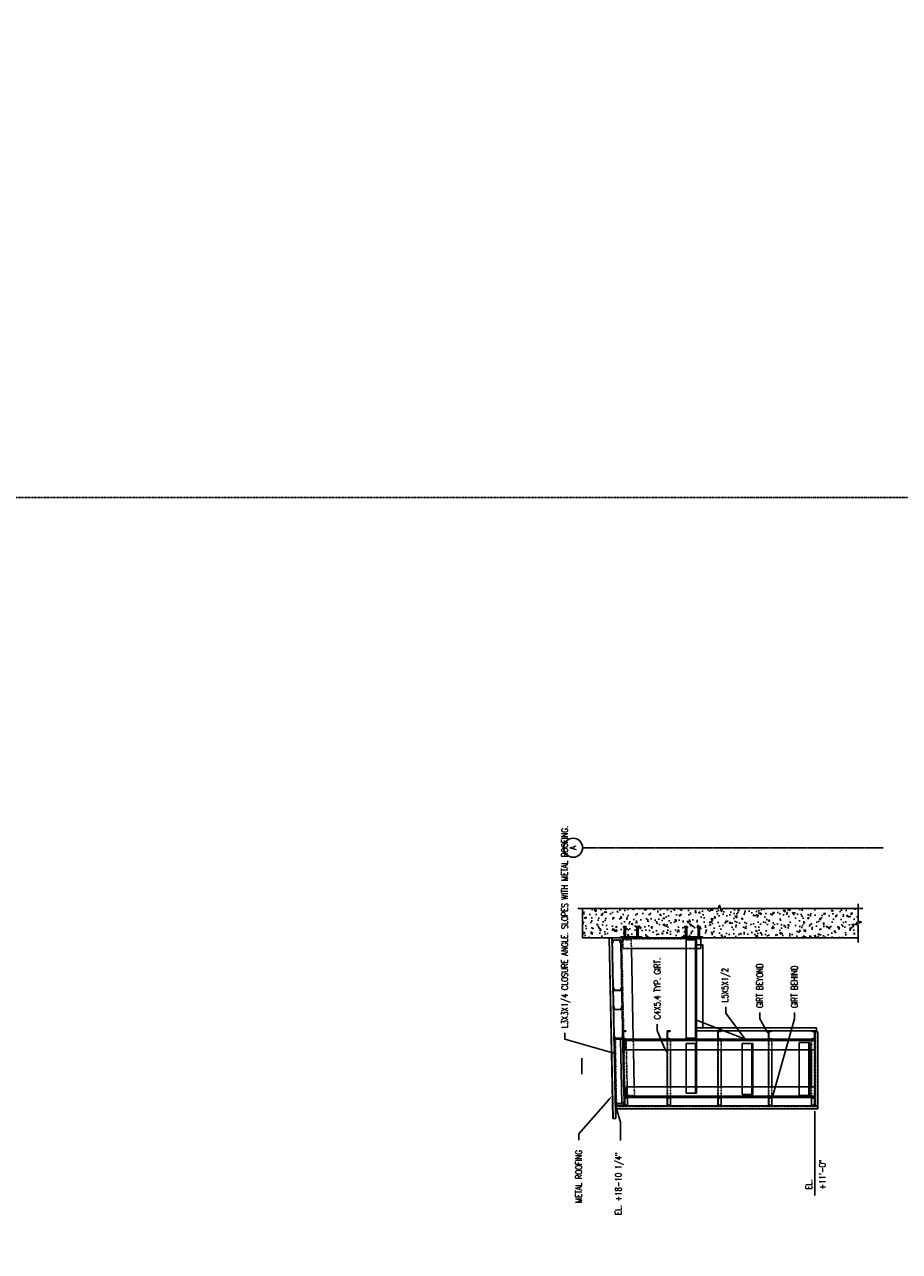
# Model space of a CAD drawing. Header units: inches. Extents: x -16710 to 18720, y -1252 to 1160.
# Tile 33 of 35: x 4917 to 5331, y 86 to 667. Entities that reach past the tile are written whole.
import ezdxf
from ezdxf import colors
from ezdxf.entities.mleader import LeaderData, LeaderLine
from ezdxf.math import Vec2, Vec3

# ---------------------------------------------------------------- set-up
doc = ezdxf.new("R2010")
doc.units = ezdxf.units.IN
doc.header["$MEASUREMENT"] = 0
for name, pattern in [('014200-907 MS2 Medium Dash', [0.109898, 0.068898, -0.041]), ('CENTER2', [1.125, 0.75, -0.125, 0.125, -0.125]), ('Dash', [0.25, 0.125, -0.125]), ('Dash - 1_16_', [0.1875, 0.125, -0.0625]), ('Hidden 3_32_', [0.140625, 0.09375, -0.046875])]:
    doc.linetypes.add(name, pattern=pattern)
doc.layers.get('0').update_dxf_attribs({"color": 243})
for name, color, linetype in [('A-FLOR', 5, 'Continuous'), ('A-WALL-PATT', 8, 'Continuous'), ('G-ANNO-TTLB', 7, 'Continuous'), ('S-ANNO-DIMS', 1, 'Continuous'), ('S-ANNO-NOTE', 2, 'Continuous'), ('S-ANNO-SYMB', 2, 'Continuous'), ('S-BEAM', 3, 'Continuous'), ('S-BEAM-HDLN', 1, 'Dash'), ('S-COLS', 3, 'Continuous'), ('S-COLS-HDLN', 1, 'Dash'), ('S-DETL', 90, 'Continuous'), ('S-DETL-MEDM', 3, 'Continuous'), ('S-DETL-PATT', 8, 'Continuous'), ('S-DETL-THIN', 1, 'Continuous'), ('S-GRID', 1, 'CENTER2'), ('S-GRID-IDEN', 1, 'Continuous')]:
    doc.layers.add(name, color=color, linetype=linetype)
doc.layers.add('A-FLOR-OVHD', color=9, linetype='014200-907 MS2 Medium Dash', true_color=0x808080)
doc.layers.get('0').off()
doc.styles.add('Annotative', font='romans.shx', dxfattribs={"width": 0.8, "height": 0.125})
pattern_1 = [(45, (-150.86902, 24.5216), (-0.176776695, 0.176776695), []), (45, (-150.86902, 24.6466), (-0.176776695, 0.176776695), [])]

# ---------------------------------------------------------------- blocks, each defined once
blk = doc.blocks.new('051200_StructuralFraming-L-Angle - L5X5X1_2-1784920-CANOPY WIDTH TRANSITION')
at = {"layer": 'S-BEAM'}
for p, q in [((832.31, 193), (785.71, 193)), ((785.71, 192.5), (785.71, 193)), ((785.71, 189), (785.71, 192.5)), ((832.31, 193), (832.31, 192.5)), ((832.31, 192.5), (832.31, 189)), ((785.71, 188.5), (785.71, 189)), ((832.31, 188.5), (785.71, 188.5)), ((785.71, 188), (785.71, 188.5)), ((832.31, 188), (785.71, 188)), ((832.31, 189), (832.31, 188.5)), ((832.31, 188.5), (832.31, 188))]:
    blk.add_line(p, q, dxfattribs=at)
blk = doc.blocks.new('051200_StructuralFraming-L-Angle - L5X5X1_2-1871483-CANOPY WIDTH TRANSITION')
at = {"layer": 'S-BEAM'}
for p, q in [((783.71, 139.42), (758.63, 139.42)), ((758.63, 138.92), (758.63, 139.42)), ((758.63, 135.42), (758.63, 138.92)), ((758.63, 134.92), (758.63, 135.42)), ((783.71, 134.92), (758.63, 134.92)), ((758.63, 134.42), (758.63, 134.92)), ((783.71, 134.42), (758.63, 134.42)), ((783.71, 139.42), (783.71, 138.92)), ((783.71, 138.92), (783.71, 135.42)), ((783.71, 135.42), (783.71, 134.92)), ((783.71, 134.92), (783.71, 134.42))]:
    blk.add_line(p, q, dxfattribs=at)
blk = doc.blocks.new('051200_StructuralFraming-L-Angle - L5X5X1_2-1871565-CANOPY WIDTH TRANSITION')
at = {"layer": 'S-BEAM'}
for p, q in [((783.18, 166.42), (759.11, 166.42)), ((759.11, 165.92), (759.11, 166.42)), ((759.11, 162.42), (759.11, 165.92)), ((783.18, 166.42), (783.18, 165.92)), ((783.18, 165.92), (783.18, 162.42)), ((759.11, 161.92), (759.11, 162.42)), ((783.18, 161.92), (759.11, 161.92)), ((759.11, 161.42), (759.11, 161.92)), ((783.18, 161.42), (759.11, 161.42)), ((783.18, 162.42), (783.18, 161.92)), ((783.18, 161.92), (783.18, 161.42))]:
    blk.add_line(p, q, dxfattribs=at)
blk = doc.blocks.new('051200_StructuralFraming-L-Angle - L5X5X1_2-1711350-CANOPY WIDTH TRANSITION')
at = {"layer": 'S-BEAM'}
for p, q in [((783.21, 193), (759.71, 193)), ((759.71, 192.5), (759.71, 193)), ((759.71, 189), (759.71, 192.5)), ((783.21, 193), (783.21, 192.5)), ((783.21, 192.5), (783.21, 189)), ((759.71, 188.5), (759.71, 189)), ((783.21, 188.5), (759.71, 188.5)), ((759.71, 188), (759.71, 188.5)), ((783.21, 188), (759.71, 188)), ((783.21, 189), (783.21, 188.5)), ((783.21, 188.5), (783.21, 188))]:
    blk.add_line(p, q, dxfattribs=at)
blk = doc.blocks.new('051200_StructuralFraming-C-Channel - C4X5_4-1771584-CANOPY WIDTH TRANSITION')
at = {"lineweight": -3}
for p, q in [((832.22, 227.98), (830.64, 227.95)), ((830.93, 227.66), (830.94, 227.66)), ((830.94, 227.66), (832.04, 227.5)), ((832.04, 227.5), (832.11, 224.45)), ((832.3, 223.98), (832.22, 227.98)), ((832.22, 227.98), (832.22, 227.98)), ((830.72, 223.95), (832.3, 223.98)), ((832.11, 224.45), (831.01, 224.25)), ((832.3, 223.98), (832.3, 223.98))]:
    blk.add_line(p, q, dxfattribs=at)
for centre, start, end in [((830.93, 227.95), 181.19, 271.19), ((831.02, 223.95), 91.19, 181.19)]:
    blk.add_arc(centre, 0.296, start, end, dxfattribs=at)
blk = doc.blocks.new('051200_Column-L-Angle - L5X5X1_2-1699135-CANOPY WIDTH TRANSITION')
at = {"layer": 'S-COLS'}
for p, q in [((832.71, 223), (832.27, 223)), ((833.21, 223), (832.71, 223)), ((828.21, 218.89), (828.21, 193)), ((828.21, 188), (828.21, 186)), ((828.71, 186), (828.21, 186)), ((832.21, 186), (828.71, 186)), ((832.71, 186), (832.21, 186)), ((833.21, 186), (832.71, 186))]:
    blk.add_line(p, q, dxfattribs=at)
at = {"layer": 'S-COLS', "linetype": 'Hidden 3_32_'}
blk.add_line((832.71, 223), (832.71, 186), dxfattribs=at)
at = {"layer": 'S-COLS-HDLN'}
for p, q in [((828.21, 223), (828.21, 218.9)), ((828.71, 223), (828.21, 223)), ((832.21, 223), (828.71, 223)), ((832.27, 223), (832.21, 223)), ((828.21, 193), (828.21, 188.5)), ((828.21, 188.5), (828.21, 188))]:
    blk.add_line(p, q, dxfattribs=at)
blk = doc.blocks.new('051200_Column-L-Angle - L5X5X1_2-1695943-CANOPY WIDTH TRANSITION')
for p, q in [((758.21, 221.5), (757.71, 221.5)), ((758.21, 221.5), (758.21, 132)), ((758.54, 221.5), (758.21, 221.5)), ((758.71, 221.5), (758.55, 221.5)), ((762.21, 221.5), (758.71, 221.5)), ((762.71, 221.5), (762.21, 221.5)), ((762.71, 217.54), (762.71, 221.5)), ((757.71, 220.67), (757.71, 202)), ((762.71, 193), (762.71, 217.53)), ((757.71, 200.42), (757.71, 178)), ((762.71, 188.5), (762.71, 193)), ((762.71, 188), (762.71, 188.5)), ((762.71, 166.42), (762.71, 188)), ((757.71, 176.42), (757.71, 154)), ((762.71, 161.92), (762.71, 166.42)), ((762.71, 161.42), (762.71, 161.92)), ((762.71, 139.42), (762.71, 161.42)), ((757.71, 152.42), (757.71, 133.58)), ((762.71, 134.92), (762.71, 139.42)), ((762.71, 134.42), (762.71, 134.92)), ((762.71, 132), (762.71, 134.42)), ((758.21, 132), (757.71, 132)), ((758.71, 132), (758.21, 132)), ((762.21, 132), (758.71, 132)), ((762.71, 132), (762.21, 132))]:
    blk.add_line(p, q)
blk = doc.blocks.new('051200_Column-L-Angle - L5X5X1_2-1711325-CANOPY WIDTH TRANSITION')
for p, q in [((780.21, 222), (780.21, 217.9)), ((780.71, 222), (780.21, 222)), ((784.21, 222), (780.71, 222)), ((784.71, 222), (784.21, 222)), ((784.71, 222), (784.71, 132)), ((785.21, 222), (784.71, 222)), ((785.21, 202), (785.21, 221.42)), ((780.21, 217.9), (780.21, 193)), ((785.21, 178), (785.21, 200.42)), ((780.21, 193), (780.21, 188.5)), ((780.21, 188.5), (780.21, 188)), ((780.21, 188), (780.21, 166.42)), ((785.21, 154), (785.21, 176.42)), ((780.21, 166.42), (780.21, 161.92)), ((780.21, 161.92), (780.21, 161.42)), ((780.21, 161.42), (780.21, 139.42)), ((785.21, 133.58), (785.21, 152.42)), ((780.21, 139.42), (780.21, 134.92)), ((780.21, 134.92), (780.21, 134.42)), ((780.21, 134.42), (780.21, 132)), ((780.71, 132), (780.21, 132)), ((784.21, 132), (780.71, 132)), ((784.71, 132), (784.21, 132)), ((785.21, 132), (784.71, 132))]:
    blk.add_line(p, q)
blk = doc.blocks.new('051200_StructuralFraming-C-Channel - C4X5_4-V33-CANOPY WIDTH TRANSITION')
at = {"lineweight": -3}
for p, q in [((753.71, 222.25), (753.71, 220.67)), ((757.71, 222.25), (753.71, 222.25)), ((754, 220.97), (754.18, 222.07)), ((754.18, 222.07), (757.24, 222.07)), ((757.24, 222.07), (757.41, 220.97)), ((757.71, 220.67), (757.71, 222.25))]:
    blk.add_line(p, q, dxfattribs=at)
for centre, start, end in [((753.71, 220.97), 270, 0), ((757.71, 220.97), 180, 270)]:
    blk.add_arc(centre, 0.296, start, end, dxfattribs=at)
blk = doc.blocks.new('051200_StructuralFraming-C-Channel - C4X5_4-1770767-CANOPY WIDTH TRANSITION')
at = {"layer": 'S-BEAM'}
for p, q in [((753.7, 221.88), (753.7, 222.25)), ((753.7, 222.25), (753.7, 222.25)), ((758.53, 222.36), (753.78, 222.25)), ((753.73, 220.67), (757.49, 220.76))]:
    blk.add_line(p, q, dxfattribs=at)
at = {"layer": 'S-BEAM', "linetype": 'Hidden 3_32_'}
blk.add_line((757.71, 222.16), (758.53, 222.18), dxfattribs=at)
at = {"layer": 'S-BEAM-HDLN'}
for p, q in [((753.7, 222.07), (753.7, 222.07)), ((753.71, 222.07), (757.7, 222.16)), ((753.73, 220.68), (753.71, 221.71)), ((757.71, 220.76), (758.2, 220.78)), ((758.21, 220.78), (758.56, 220.79)), ((785.2, 223), (758.53, 222.36)), ((758.53, 222.18), (785.2, 222.82)), ((758.56, 220.79), (762.7, 220.88)), ((762.71, 220.88), (780.2, 221.3)), ((780.21, 221.3), (784.7, 221.41)), ((784.71, 221.41), (785.2, 221.42)), ((785.2, 223), (785.2, 222.63)), ((785.21, 222.46), (785.23, 221.43)), ((785.21, 221.42), (785.23, 221.42)), ((785.23, 221.42), (785.23, 221.51)), ((785.23, 221.43), (785.23, 221.42)), ((785.23, 221.42), (785.23, 221.42)), ((753.73, 220.76), (753.73, 220.67)), ((753.73, 220.67), (753.73, 220.68)), ((753.73, 220.67), (753.73, 220.67)), ((757.5, 220.76), (757.7, 220.76))]:
    blk.add_line(p, q, dxfattribs=at)
blk = doc.blocks.new('051200_StructuralFraming-C-Channel - C4X5_4-1771552-CANOPY WIDTH TRANSITION')
at = {"lineweight": -3}
for p, q in [((755.31, 226.38), (753.73, 226.35)), ((753.73, 226.35), (753.81, 222.35)), ((753.81, 222.35), (755.39, 222.38)), ((753.92, 225.88), (755.02, 226.08)), ((753.98, 222.82), (753.92, 225.88)), ((755.09, 222.67), (753.98, 222.82))]:
    blk.add_line(p, q, dxfattribs=at)
for centre, start, end in [((755.01, 226.38), 271.19, 1.19), ((755.09, 222.38), 1.19, 91.19)]:
    blk.add_arc(centre, 0.296, start, end, dxfattribs=at)
blk = doc.blocks.new('051200_StructuralFraming-C-Channel - C4X5_4-1771553-CANOPY WIDTH TRANSITION')
for p, q in [((786.82, 227.04), (785.24, 227.01)), ((785.24, 227.01), (785.24, 227.01)), ((785.24, 227), (785.32, 223.01)), ((785.44, 226.55), (786.53, 226.74)), ((785.32, 223.01), (786.9, 223.05)), ((785.5, 223.49), (785.44, 226.55)), ((786.6, 223.34), (785.5, 223.49))]:
    blk.add_line(p, q)
for centre, start, end in [((786.53, 227.04), 271.19, 358.96233), ((786.53, 227.04), 359.7702, 1.19), ((786.61, 223.04), 1.19, 91.19)]:
    blk.add_arc(centre, 0.296, start, end)
blk = doc.blocks.new('051200_StructuralFraming-L-Angle - L3X3X1_4-1772812-CANOPY WIDTH TRANSITION')
at = {"layer": 'S-BEAM'}
for p, q in [((755.26, 226.25), (785.25, 226.75)), ((784.96, 227), (785.24, 227)), ((785.73, 226.6), (785.73, 226.51)), ((754.8, 225.99), (754.8, 226.04)), ((754.84, 223.74), (754.8, 225.99)), ((754.85, 223.49), (754.84, 223.74)), ((754.85, 223.49), (785.3, 224)), ((785.49, 224), (785.78, 224.01)), ((785.73, 226.51), (785.77, 224.26)), ((785.77, 224.26), (785.78, 224.01))]:
    blk.add_line(p, q, dxfattribs=at)
at = {"layer": 'S-BEAM', "linetype": 'Hidden 3_32_'}
for p, q in [((785.25, 226.5), (754.8, 225.99)), ((785.73, 226.51), (785.44, 226.5))]:
    blk.add_line(p, q, dxfattribs=at)
at = {"layer": 'S-BEAM-HDLN'}
for p, q in [((754.8, 226.49), (784, 226.98)), ((785.24, 227), (785.73, 227.01)), ((785.25, 226.75), (785.73, 226.76)), ((785.73, 227.01), (785.73, 226.76)), ((785.73, 226.76), (785.73, 226.61)), ((754.8, 226.37), (754.8, 226.49)), ((754.8, 226.24), (754.8, 226.36)), ((754.8, 226.24), (755.25, 226.25)), ((754.8, 226.05), (754.8, 226.24)), ((785.43, 226.5), (785.25, 226.5)), ((785.31, 224), (785.49, 224))]:
    blk.add_line(p, q, dxfattribs=at)
blk = doc.blocks.new('_Dot')
at = {"color": 0, "linetype": 'ByBlock', "lineweight": -2}
blk.add_line((-0.5, 0), (-1, 0), dxfattribs=at)
at = {"color": 0, "linetype": 'ByBlock', "const_width": 0.5}
blk.add_lwpolyline([(-0.25, 0, 1), (0.25, 0, 1)], format="xyb", close=True, dxfattribs=at)
blk = doc.blocks.new('051200_StructuralFraming-C-Channel - C4X5_4-V15-DOOR RAIL SUPPORT 2')
at = {"lineweight": -3}
for p, q in [((753.71, 202), (753.71, 200.42)), ((757.71, 202), (753.71, 202)), ((754, 200.72), (754.18, 201.82)), ((754.18, 201.82), (757.24, 201.82)), ((757.24, 201.82), (757.41, 200.72)), ((757.71, 200.42), (757.71, 202))]:
    blk.add_line(p, q, dxfattribs=at)
for centre, start, end in [((753.71, 200.72), 270, 0), ((757.71, 200.72), 180, 270)]:
    blk.add_arc(centre, 0.296, start, end, dxfattribs=at)
blk = doc.blocks.new('B3 507')
at = {"layer": 'A-WALL-PATT', "lineweight": -3}
h = blk.add_hatch(dxfattribs=at)
h.set_pattern_fill('AR-CONC', color=8, style=0)
h.set_pattern_definition([(50, (1117.6743, 24.5216), (7.1726, -0.62752), [0.75, -8.25]), (355, (1117.674, 24.5216), (-1.387513, 7.52192), [0.6, -6.6]), (100.4514, (1118.272, 24.469), (5.78509, 6.8944), [0.6374, -7.01142]), (46.1842, (1117.674, 26.522), (10.67241, -1.65519), [1.125, -12.375]), (96.6356, (1118.564, 26.384), (9.34662, 9.74119), [0.9561, -10.51714]), (351.1842, (1117.674, 26.522), (9.34662, 9.74119), [0.9, -9.9]), (21, (1118.6743, 26.0216), (5.96907, -4.02619), [0.75, -8.25]), (326, (1118.674, 26.0216), (2.433153, 7.2515), [0.6, -6.6]), (71.4514, (1119.172, 25.686), (8.402224, 3.22531), [0.6374, -7.01142]), (37.5, (1117.6743, 24.5216), (0.1215986, 3.3289385), [0, -6.52, 0, -6.7, 0, -6.625]), (7.5, (1117.6743, 24.5216), (2.630695, 3.944117), [0, -3.82, 0, -6.37, 0, -2.525]), (327.5, (1115.4443, 24.5216), (5.338224, -0.225549), [0, -2.5, 0, -7.8, 0, -10.35]), (317.5, (1114.4443, 24.5216), (5.831862, 1.00105), [0, -3.25, 0, -5.18, 0, -7.35])])
h.paths.add_polyline_path([(1950.8803, 135.9772), (1964.8169, 135.9772), (1964.8169, 266.5216), (1950.8803, 266.5216), (1950.8803, 206.5202)])
at = {"layer": 'S-DETL-PATT'}
h = blk.add_hatch(dxfattribs=at)
h.set_pattern_fill('STEEL', color=256, scale=2)
h.set_pattern_definition(pattern_1)
h.paths.add_polyline_path([(1872.9807, 250.9033), (1871.4011, 250.8705), (1871.4841, 246.8714), (1873.0638, 246.9042, 0.41421356), (1872.7617, 247.194), (1871.6583, 247.3453), (1871.5948, 250.4042), (1872.6909, 250.6013, 0.41421356)])
h = blk.add_hatch(dxfattribs=at)
h.set_pattern_fill('STEEL', color=256, scale=2)
h.set_pattern_definition(pattern_1)
h.paths.add_polyline_path([(1904.4957, 251.5546, 0.00972036), (1904.4957, 251.5662), (1902.916, 251.5333), (1902.9991, 247.5342), (1904.5788, 247.567, 0.41421356), (1904.2767, 247.8568), (1903.1733, 248.0081), (1903.1098, 251.067), (1904.2059, 251.2641, 0.40287112)])
h = blk.add_hatch(dxfattribs=at)
h.set_pattern_fill('STEEL', color=256, scale=2)
h.set_pattern_definition([(45, (-136.91947, 24.81153), (-0.176776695, 0.176776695), []), (45, (-136.91947, 24.93653), (-0.176776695, 0.176776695), [])])
h.paths.add_polyline_path([(1918.4453, 251.8446, 0.00972036), (1918.4452, 251.8561), (1916.8656, 251.8233), (1916.9487, 247.8241), (1918.5283, 247.857, 0.41421356), (1918.2262, 248.1468), (1917.1229, 248.2981), (1917.0593, 251.357), (1918.1555, 251.554, 0.40287112)])
h = blk.add_hatch(dxfattribs=at)
h.set_pattern_fill('STEEL', color=256, scale=2)
h.set_pattern_definition([(45, (-127.87398, 24.99925), (-0.176776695, 0.176776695), []), (45, (-127.87398, 25.12425), (-0.176776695, 0.176776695), [])])
h.paths.add_polyline_path([(1927.4908, 252.0323, 0.00972036), (1927.4907, 252.0438), (1925.9111, 252.011), (1925.9941, 248.0119), (1927.5738, 248.0447, 0.41421356), (1927.2717, 248.3345), (1926.1683, 248.4858), (1926.1048, 251.5447), (1927.2009, 251.7417, 0.40287112)])
h = blk.add_hatch(dxfattribs=at)
h.set_pattern_fill('STEEL', color=256, scale=2)
h.set_pattern_definition(pattern_1)
h.paths.add_polyline_path([(1949.8914, 252.5005), (1948.3117, 252.4676, 0.41421356), (1948.6138, 252.1778), (1949.7172, 252.0265), (1949.7807, 248.9676), (1948.6846, 248.7706, 0.41165987), (1948.3947, 248.4711), (1949.9265, 248.5029), (1949.9744, 248.5013)])
h = blk.add_hatch(dxfattribs=at)
h.set_pattern_fill('STEEL', color=256, scale=2)
h.set_pattern_definition(pattern_1)
h.paths.add_polyline_path([(1875.3803, 246.7716), (1871.3803, 246.7716), (1871.3803, 245.1916, 0.41421356), (1871.6763, 245.4876), (1871.8505, 246.5876), (1874.9101, 246.5876), (1875.0843, 245.4876, 0.41421356), (1875.3803, 245.1916)])
h = blk.add_hatch(dxfattribs=at)
h.set_pattern_fill('STEEL', color=256, scale=2)
h.set_pattern_definition([(45, (-150.86902, 72.5216), (-0.176776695, 0.176776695), []), (45, (-150.86902, 72.6466), (-0.176776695, 0.176776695), [])])
h.paths.add_polyline_path([(1871.8556, 226.3376), (1874.9152, 226.3376), (1875.0894, 225.2376, 0.41421356), (1875.3854, 224.9416), (1875.3854, 226.5216), (1871.3854, 226.5216), (1871.3854, 224.9416, 0.41421356), (1871.6814, 225.2376)])
h = blk.add_hatch(dxfattribs=at)
h.set_pattern_fill('STEEL', color=256, scale=2)
h.set_pattern_definition([(45, (-150.86902, 48.5216), (-0.176776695, 0.176776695), []), (45, (-150.86902, 48.6466), (-0.176776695, 0.176776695), [])])
h.paths.add_polyline_path([(1871.8556, 202.3376), (1874.9152, 202.3376), (1875.0894, 201.2376, 0.41421356), (1875.3854, 200.9416), (1875.3854, 202.5216), (1871.3854, 202.5216), (1871.3854, 200.9416, 0.41421356), (1871.6814, 201.2376)])
h = blk.add_hatch(dxfattribs=at)
h.set_pattern_fill('STEEL', color=256, scale=2)
h.set_pattern_definition(pattern_1)
h.paths.add_polyline_path([(1871.8556, 178.3376), (1874.9152, 178.3376), (1875.0894, 177.2376, 0.41421356), (1875.3854, 176.9416), (1875.3854, 178.5216), (1871.3854, 178.5216), (1871.3854, 176.9416, 0.41421356), (1871.6814, 177.2376)])
h = blk.add_hatch(dxfattribs=at)
h.set_pattern_fill('STEEL', color=256, scale=2)
h.set_pattern_definition([(45, (183.68108, 24.5216), (-0.176776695, 0.176776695), []), (45, (183.68108, 24.6466), (-0.176776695, 0.176776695), [])])
h.paths.add_polyline_path([(1871.3803, 158.1016), (1871.3803, 156.5216), (1875.3803, 156.5216), (1875.3803, 158.1016, 0.41421356), (1875.0843, 157.8056), (1874.9101, 156.7056), (1871.8505, 156.7056), (1871.6763, 157.8056, 0.41421356)])
at = {"layer": 'A-FLOR', "lineweight": -3}
for p, q in [((1950.8803, 254.0216), (1865.3803, 252.2455)), ((1865.3803, 250.7452), (1950.8803, 252.5213)), ((1865.3803, 252.2455), (1865.3803, 250.7452))]:
    blk.add_line(p, q, dxfattribs=at)
at = {"layer": 'A-FLOR-OVHD', "lineweight": -3}
blk.add_line((1865.3803, 250.8953), (1950.8803, 252.6713), dxfattribs=at)
at = {"layer": 'S-ANNO-DIMS'}
blk.add_line((1886.3803, 266.9511), (1893.9038, 266.9511), dxfattribs=at)
at = {"layer": 'S-ANNO-SYMB', "lineweight": -3}
blk.add_line((1868.8803, 156.5216), (1828.8493, 156.5216), dxfattribs=at)
at = {"layer": 'S-BEAM', "lineweight": -3}
for p, q in [((1964.8169, 266.5216), (1950.8803, 266.5216)), ((1950.8803, 266.5216), (1950.8803, 135.9772))]:
    blk.add_line(p, q, dxfattribs=at)
at = {"layer": 'S-BEAM'}
for p, q in [((1948.3937, 248.4711), (1876.1989, 246.9714)), ((1880.3803, 242.0572), (1897.8806, 242.4207)), ((1902.8803, 242.5246), (1945.8811, 243.4178)), ((1871.3854, 224.9416), (1875.3752, 224.9416)), ((1897.8803, 226.5216), (1880.3803, 226.5216)), ((1880.3803, 224.9416), (1897.8803, 224.9416)), ((1871.3854, 200.9416), (1875.3752, 200.9416)), ((1897.8803, 202.5216), (1880.3803, 202.5216)), ((1880.3803, 200.9416), (1897.8803, 200.9416)), ((1871.3854, 176.9416), (1875.3752, 176.9416)), ((1897.8803, 178.5216), (1880.3803, 178.5216)), ((1880.3803, 176.9416), (1897.8803, 176.9416)), ((1871.3854, 158.1016), (1875.3752, 158.1016)), ((1880.3803, 158.1016), (1897.8803, 158.1016)), ((1880.3803, 156.5216), (1897.8803, 156.5216))]:
    blk.add_line(p, q, dxfattribs=at)
at = {"layer": 'S-BEAM', "linetype": 'Hidden 3_32_'}
for p, q in [((1876.3028, 241.9725), (1876.1989, 246.9714)), ((1949.9369, 248.003), (1876.2093, 246.4715)), ((1949.9265, 248.5029), (1948.3993, 248.4712)), ((1949.9265, 248.5029), (1950.0303, 243.504)), ((1876.3028, 241.9725), (1880.3803, 242.0572)), ((1897.8806, 242.4207), (1902.8803, 242.5246)), ((1945.8811, 243.4178), (1950.0303, 243.504)), ((1875.8783, 226.5216), (1875.3822, 226.5216)), ((1875.3822, 226.3376), (1875.8783, 226.3376)), ((1875.3822, 224.9416), (1875.8783, 224.9416)), ((1880.3783, 226.5216), (1875.8822, 226.5216)), ((1875.8822, 226.3376), (1880.3783, 226.3376)), ((1875.8822, 224.9416), (1880.3783, 224.9416)), ((1880.3803, 226.3376), (1897.8803, 226.3376)), ((1902.3783, 226.5216), (1897.8822, 226.5216)), ((1897.8822, 226.3376), (1902.3783, 226.3376)), ((1897.8822, 224.9416), (1902.3783, 224.9416)), ((1902.8803, 226.5216), (1902.3822, 226.5216)), ((1902.3822, 226.3376), (1902.8803, 226.3376)), ((1902.3822, 224.9416), (1902.8803, 224.9416)), ((1875.8783, 202.5216), (1875.3822, 202.5216)), ((1875.3822, 202.3376), (1875.8783, 202.3376)), ((1875.3822, 200.9416), (1875.8783, 200.9416)), ((1880.3783, 202.5216), (1875.8822, 202.5216)), ((1875.8822, 202.3376), (1880.3783, 202.3376)), ((1875.8822, 200.9416), (1880.3783, 200.9416)), ((1880.3803, 202.3376), (1897.8803, 202.3376)), ((1902.3783, 202.5216), (1897.8822, 202.5216)), ((1897.8822, 202.3376), (1902.3783, 202.3376)), ((1897.8822, 200.9416), (1902.3783, 200.9416)), ((1902.8803, 202.5216), (1902.3822, 202.5216)), ((1902.3822, 202.3376), (1902.8803, 202.3376)), ((1902.3822, 200.9416), (1902.8803, 200.9416)), ((1875.8783, 178.5216), (1875.3822, 178.5216)), ((1875.3822, 178.3376), (1875.8783, 178.3376)), ((1875.3822, 176.9416), (1875.8783, 176.9416)), ((1880.3783, 178.5216), (1875.8822, 178.5216)), ((1875.8822, 178.3376), (1880.3783, 178.3376)), ((1875.8822, 176.9416), (1880.3783, 176.9416)), ((1880.3803, 178.3376), (1897.8803, 178.3376)), ((1902.3783, 178.5216), (1897.8822, 178.5216)), ((1897.8822, 178.3376), (1902.3783, 178.3376)), ((1897.8822, 176.9416), (1902.3783, 176.9416)), ((1902.8803, 178.5216), (1902.3822, 178.5216)), ((1902.3822, 178.3376), (1902.8803, 178.3376)), ((1902.3822, 176.9416), (1902.8803, 176.9416)), ((1875.3822, 158.1016), (1875.8783, 158.1016)), ((1875.8822, 158.1016), (1880.3783, 158.1016)), ((1897.8822, 158.1016), (1902.3783, 158.1016)), ((1902.3822, 158.1016), (1902.8803, 158.1016)), ((1875.3822, 156.7056), (1875.8783, 156.7056)), ((1875.8822, 156.7056), (1880.3783, 156.7056)), ((1880.3803, 156.7056), (1897.8803, 156.7056)), ((1897.8822, 156.7056), (1902.3783, 156.7056)), ((1902.3822, 156.7056), (1902.8803, 156.7056))]:
    blk.add_line(p, q, dxfattribs=at)
at = {"layer": 'S-BEAM-HDLN'}
for p, q in [((1874.912, 226.3376), (1875.3783, 226.3376)), ((1874.912, 202.3376), (1875.3783, 202.3376)), ((1874.912, 178.3376), (1875.3783, 178.3376)), ((1874.912, 156.7056), (1875.3783, 156.7056))]:
    blk.add_line(p, q, dxfattribs=at)
at = {"layer": 'S-DETL', "lineweight": -3}
for p, q in [((1869.8803, 155.0216), (1869.8803, 250.8387)), ((1871.3803, 250.8699), (1871.3803, 155.0216)), ((1871.3803, 155.0216), (1869.8803, 155.0216)), ((1871.3803, 156.5216), (1906.4101, 156.5216)), ((1906.4101, 155.0216), (1871.3803, 155.0216))]:
    blk.add_line(p, q, dxfattribs=at)
at = {"layer": 'S-DETL', "linetype": 'Dash - 1_16_', "lineweight": -3}
for p, q in [((1871.0562, 250.8631), (1871.0562, 155.0216)), ((1871.3803, 156.1976), (1906.4101, 156.1976))]:
    blk.add_line(p, q, dxfattribs=at)
at = {"layer": 'S-DETL', "lineweight": -3}
for points in [[(1947.5428, 212.5216), (1906.8803, 212.5216), (1906.8803, 155.7716), (1908.3803, 155.7716), (1908.3803, 212.5216)], [(1908.3803, 209.5216), (1947.5428, 209.5216), (1947.5428, 212.5216)]]:
    blk.add_lwpolyline(points, dxfattribs=at)
at = {"layer": 'S-DETL-MEDM', "lineweight": -3}
for p, q in [((1951.3803, 248.5227), (1950.8803, 248.5227)), ((1951.3803, 238.5227), (1951.3803, 248.5227)), ((1951.3803, 246.8377), (1955.8921, 246.8377)), ((1951.3803, 246.2078), (1955.8921, 246.2078)), ((1956.3645, 247.192), (1955.8921, 247.192)), ((1955.8921, 247.192), (1955.8921, 245.8534)), ((1955.8921, 245.8534), (1956.3645, 245.8534)), ((1956.3645, 245.8534), (1956.3645, 247.192)), ((1950.8803, 238.5227), (1951.3803, 238.5227)), ((1951.3803, 240.8377), (1955.8921, 240.8377)), ((1951.3803, 240.2078), (1955.8921, 240.2078)), ((1955.8921, 239.8534), (1955.8921, 241.192)), ((1955.8921, 241.192), (1956.3645, 241.192)), ((1956.3645, 239.8534), (1955.8921, 239.8534)), ((1956.3645, 241.192), (1956.3645, 239.8534)), ((1951.3803, 219.5216), (1950.8803, 219.5216)), ((1951.3803, 209.5216), (1951.3803, 219.5216)), ((1951.3803, 217.8366), (1955.8921, 217.8366)), ((1951.3803, 217.2066), (1955.8921, 217.2066)), ((1956.3645, 218.1909), (1955.8921, 218.1909)), ((1955.8921, 218.1909), (1955.8921, 216.8523)), ((1955.8921, 216.8523), (1956.3645, 216.8523)), ((1956.3645, 216.8523), (1956.3645, 218.1909)), ((1950.8803, 209.5216), (1951.3803, 209.5216)), ((1951.3803, 211.8366), (1955.8921, 211.8366)), ((1951.3803, 211.2066), (1955.8921, 211.2066)), ((1955.8921, 210.8523), (1955.8921, 212.1909)), ((1955.8921, 212.1909), (1956.3645, 212.1909)), ((1956.3645, 210.8523), (1955.8921, 210.8523)), ((1956.3645, 212.1909), (1956.3645, 210.8523))]:
    blk.add_line(p, q, dxfattribs=at)
at = {"layer": 'S-DETL-MEDM'}
blk.add_line((1906.4101, 156.5216), (1906.4101, 155.0216), dxfattribs=at)
for points in [[(1964.8169, 268.7237), (1964.8169, 202.2494), (1966.3169, 201.7494), (1963.3169, 200.7494), (1964.8169, 200.2494), (1964.8169, 133.775)], [(1948.6781, 135.9772), (1956.8486, 135.9772), (1957.3486, 137.4772), (1958.3486, 134.4772), (1958.8486, 135.9772), (1967.0191, 135.9772)]]:
    blk.add_lwpolyline(points, dxfattribs=at)
at = {"layer": 'S-DETL-THIN', "lineweight": -3}
blk.add_line((1865.3803, 252.0955), (1950.8803, 253.8716), dxfattribs=at)
at = {"layer": 'S-GRID'}
blk.add_line((1993.5991, 266.5216), (1993.5991, 124.1114), dxfattribs=at)
at = {"layer": 'S-GRID-IDEN'}
blk.add_circle((1993.5991, 271.0216), 4.5, dxfattribs=at)
at = {"layer": 'S-BEAM', "lineweight": -3}
for name in ['051200_StructuralFraming-L-Angle - L5X5X1_2-1711350-CANOPY WIDTH TRANSITION', '051200_StructuralFraming-L-Angle - L5X5X1_2-1784920-CANOPY WIDTH TRANSITION', '051200_StructuralFraming-L-Angle - L5X5X1_2-1871565-CANOPY WIDTH TRANSITION', '051200_StructuralFraming-L-Angle - L5X5X1_2-1871483-CANOPY WIDTH TRANSITION']:
    blk.add_blockref(name, (1117.6743, 24.5216), dxfattribs=at)
at = {"layer": 'S-BEAM-HDLN', "lineweight": -3}
for name in ['051200_StructuralFraming-L-Angle - L3X3X1_4-1772812-CANOPY WIDTH TRANSITION', '051200_StructuralFraming-C-Channel - C4X5_4-1770767-CANOPY WIDTH TRANSITION']:
    blk.add_blockref(name, (1117.6743, 24.5216), dxfattribs=at)
at = {"layer": 'S-COLS', "lineweight": -3}
for name in ['051200_Column-L-Angle - L5X5X1_2-1695943-CANOPY WIDTH TRANSITION', '051200_Column-L-Angle - L5X5X1_2-1711325-CANOPY WIDTH TRANSITION']:
    blk.add_blockref(name, (1117.6743, 24.5216), dxfattribs=at)
at = {"layer": 'S-COLS-HDLN', "lineweight": -3}
blk.add_blockref('051200_Column-L-Angle - L5X5X1_2-1699135-CANOPY WIDTH TRANSITION', (1117.6743, 24.5216), dxfattribs=at)
at = {"layer": 'S-DETL-THIN', "lineweight": -3}
for name, p in [('051200_StructuralFraming-C-Channel - C4X5_4-1771552-CANOPY WIDTH TRANSITION', (1117.6743, 24.5216)), ('051200_StructuralFraming-C-Channel - C4X5_4-1771553-CANOPY WIDTH TRANSITION', (1117.6743, 24.5216)), ('051200_StructuralFraming-C-Channel - C4X5_4-1771553-CANOPY WIDTH TRANSITION', (1131.6239, 24.8115)), ('051200_StructuralFraming-C-Channel - C4X5_4-1771553-CANOPY WIDTH TRANSITION', (1140.6694, 24.9993)), ('051200_StructuralFraming-C-Channel - C4X5_4-1771584-CANOPY WIDTH TRANSITION', (1117.6743, 24.5216)), ('051200_StructuralFraming-C-Channel - C4X5_4-V33-CANOPY WIDTH TRANSITION', (1117.6743, 24.5216)), ('051200_StructuralFraming-C-Channel - C4X5_4-V33-CANOPY WIDTH TRANSITION', (1149.1743, 25.2716)), ('051200_StructuralFraming-C-Channel - C4X5_4-V15-DOOR RAIL SUPPORT 2', (1117.6794, 24.5216)), ('051200_StructuralFraming-C-Channel - C4X5_4-V15-DOOR RAIL SUPPORT 2', (1117.6794, 0.5216)), ('051200_StructuralFraming-C-Channel - C4X5_4-V15-DOOR RAIL SUPPORT 2', (1117.6794, -23.4784))]:
    blk.add_blockref(name, p, dxfattribs=at)
at = {"layer": 'S-DETL-THIN', "lineweight": -3, "xscale": -1}
for p in [(2660.5862, 24.5216), (2660.5862, 0.5216), (2660.5862, -23.4784)]:
    blk.add_blockref('051200_StructuralFraming-C-Channel - C4X5_4-V15-DOOR RAIL SUPPORT 2', p, dxfattribs=at)
at = {"layer": 'S-DETL-THIN', "lineweight": -3, "xscale": -1, "rotation": 180}
blk.add_blockref('051200_StructuralFraming-C-Channel - C4X5_4-V15-DOOR RAIL SUPPORT 2', (1117.6743, 358.5216), dxfattribs=at)
at = {"layer": 'S-DETL-THIN', "lineweight": -3, "rotation": 180}
blk.add_blockref('051200_StructuralFraming-C-Channel - C4X5_4-V15-DOOR RAIL SUPPORT 2', (2660.5862, 358.5216), dxfattribs=at)
at = {"layer": 'S-ANNO-NOTE', "lineweight": -3, "char_height": 3, "attachment_point": 1, "line_spacing_factor": 0.981704, "style": 'Annotative'}
for s, insert, width in [('\\pxt3.2,6.4,9.6,12.8,16,19.2,22.4,25.6,28.8,32,35.2,38.4,41.6,44.8,48,51.2,54.4,57.6,60.8,64,67.2,70.4,73.6,76.8,80,83.2,86.4,89.6,92.8,96,99.2,102.4;{EL.}', (1831.7523, 160.7429), 5.548346), ('\\pxt3.2,6.4,9.6,12.8,16,19.2,22.4,25.6,28.8,32,35.2,38.4,41.6,44.8,48,51.2,54.4,57.6,60.8,64,67.2,70.4,73.6,76.8,80,83.2,86.4,89.6,92.8,96,99.2,102.4;+11\'-0"', (1831.7523, 154.4487), 16.40315)]:
    blk.add_mtext(s, dxfattribs=dict(at, insert=insert, width=width))
at = {"layer": 'S-GRID-IDEN', "insert": (1993.5991, 271.0216), "char_height": 3, "width": 3.07136, "attachment_point": 5, "style": 'Annotative'}
blk.add_mtext('A', dxfattribs=at)
at = {"layer": 'S-ANNO-NOTE', "lineweight": -3}
ml = blk.add_multileader_mtext('Standard', dxfattribs=at)
ml.set_content('\\A1;L3X3X1/4 CLOSURE ANGLE. SLOPES WITH METAL ROOFING.', color=256, style='Annotative')
ml.set_leader_properties(color=1, linetype='ByLayer', lineweight=-1)
ml.build(insert=Vec2(0, 0))
ml.multileader.update_dxf_attribs({"text_right_attachment_type": 3, "dogleg_length": 0.125, "arrow_head_size": 3, "scale": 24})
ctx = ml.context
ctx.base_point, ctx.scale, ctx.char_height, ctx.arrow_head_size, ctx.landing_gap_size, ctx.plane_origin = Vec3(1906.0182, 274.9632), 24, 3, 3, 2.16, Vec3(1967.5692, 262.471)
ctx.right_attachment = 3
notes = []
notes.append((ctx, [(1, (1, 1, 0), (1903.0182, 274.9632), (1, 0), 3, [(0, [(1895.8316, 249.8819)], 0, [])])]))
ctx.mtext.insert, ctx.mtext.width, ctx.mtext.flow_direction = Vec3(1908.1782, 276.4632), 40.357444, 5
ml = blk.add_multileader_mtext('Standard', dxfattribs=at)
ml.set_content('METAL ROOFING', color=256, style='Annotative')
ml.set_leader_properties(color=1, linetype='ByLayer', lineweight=-1)
ml.build(insert=Vec2(0, 0))
ml.multileader.update_dxf_attribs({"text_right_attachment_type": 3, "dogleg_length": 0.125, "arrow_head_size": 3, "scale": 24})
ctx = ml.context
ctx.base_point, ctx.scale, ctx.char_height, ctx.arrow_head_size, ctx.landing_gap_size, ctx.plane_origin = Vec3(1823.1809, 268.3457), 24, 3, 3, 2.16, Vec3(1890.3414, 241.994)
ctx.right_attachment = 3
notes.append((ctx, [(0, (1, 1, 0), (1858.158, 268.3457), (-1, 0), 3, [(0, [(1876.197, 252.4702)], 0, [])])]))
ctx.mtext.insert, ctx.mtext.width, ctx.mtext.flow_direction = Vec3(1825.3409, 269.8457), 30.517851, 5
ml = blk.add_multileader_mtext('Standard', dxfattribs=at)
ml.set_content('\\A1;EL. +18-10 1/4"', color=256, style='Annotative')
ml.set_leader_properties(color=1, lineweight=-1)
ml.set_arrow_properties(name='DOT')
ml.build(insert=Vec2(0, 0))
ml.multileader.update_dxf_attribs({"text_right_attachment_type": 3, "dogleg_length": 0.36, "arrow_head_size": 0.75, "scale": 24})
ctx = ml.context
ctx.base_point, ctx.scale, ctx.char_height, ctx.arrow_head_size, ctx.landing_gap_size, ctx.plane_origin = Vec3(1817.5409, 249.0757), 24, 3, 0.75, 2.16, Vec3(1798.7443, 282.2525)
ctx.right_attachment = 3
notes.append((ctx, [(0, (1, 1, 0), (1863.6438, 248.5043), (-1, 0), 8.64, [(0, [(1871.2447, 250.7818)], 0, [])])]))
ctx.mtext.insert, ctx.mtext.width, ctx.mtext.flow_direction = Vec3(1819.7009, 251.0757), 36.262255, 5
ml = blk.add_multileader_mtext('Standard', dxfattribs=at)
ml.set_content('C4X5.4 TYP. GIRT.', color=256, style='Annotative')
ml.set_leader_properties(color=1, linetype='ByLayer', lineweight=-1)
ml.build(insert=Vec2(0, 0))
ml.multileader.update_dxf_attribs({"text_right_attachment_type": 3, "dogleg_length": 0.125, "arrow_head_size": 3, "scale": 24})
ctx = ml.context
ctx.base_point, ctx.scale, ctx.char_height, ctx.arrow_head_size, ctx.landing_gap_size, ctx.plane_origin = Vec3(1910.0845, 231.1533), 24, 3, 3, 2.16, Vec3(1900.4857, 220.6345)
ctx.right_attachment = 3
notes.append((ctx, [(0, (1, 1, 0), (1907.0845, 231.1533), (1, 0), 3, [(0, [(1895.982, 226.5216)], 0, [])])]))
ctx.mtext.insert, ctx.mtext.width, ctx.mtext.flow_direction = Vec3(1912.2445, 232.6533), 19.518349, 5
ml = blk.add_multileader_mtext('Standard', dxfattribs=at)
ml.set_content('L5X5X1/2', color=256, style='Annotative')
ml.set_leader_properties(color=1, linetype='ByLayer', lineweight=-1)
ml.build(insert=Vec2(0, 0))
ml.multileader.update_dxf_attribs({"text_right_attachment_type": 3, "dogleg_length": 0.125, "arrow_head_size": 3, "scale": 24})
ctx = ml.context
ctx.base_point, ctx.scale, ctx.char_height, ctx.arrow_head_size, ctx.landing_gap_size, ctx.plane_origin = Vec3(1918.2091, 198.6072), 24, 3, 3, 2.16, Vec3(1969.0292, 199.4533)
ctx.right_attachment = 3
notes.append((ctx, [(1, (1, 1, 0), (1915.2091, 198.6072), (1, 0), 3, [(2, [(1893.3112, 212.5216), (1911.9201, 212.5216), (1902.8803, 189.5729)], 0, [])])]))
ctx.mtext.insert, ctx.mtext.flow_direction = Vec3(1920.3691, 200.6072), 5
ml = blk.add_multileader_mtext('Standard', dxfattribs=at)
ml.set_content('GIRT BEYOND', color=256, style='Annotative')
ml.set_leader_properties(color=1, linetype='ByLayer', lineweight=-1)
ml.build(insert=Vec2(0, 0))
ml.multileader.update_dxf_attribs({"text_right_attachment_type": 3, "dogleg_length": 0.125, "arrow_head_size": 3, "scale": 24})
ctx = ml.context
ctx.base_point, ctx.scale, ctx.char_height, ctx.arrow_head_size, ctx.landing_gap_size, ctx.plane_origin = Vec3(1915.5876, 182.6112), 24, 3, 3, 2.16, Vec3(1969.0292, 173.5875)
ctx.right_attachment = 3
notes.append((ctx, [(1, (1, 1, 0), (1912.5876, 182.6112), (1, 0), 3, [(0, [(1904.8803, 178.3376)], 0, [])])]))
ctx.mtext.insert, ctx.mtext.flow_direction = Vec3(1917.7476, 184.1112), 5
ml = blk.add_multileader_mtext('Standard', dxfattribs=at)
ml.set_content('GIRT BEHIND', color=256, style='Annotative')
ml.set_leader_properties(color=1, linetype='ByLayer', lineweight=-1)
ml.build(insert=Vec2(0, 0))
ml.multileader.update_dxf_attribs({"text_right_attachment_type": 3, "dogleg_length": 0.125, "arrow_head_size": 3, "scale": 24})
ctx = ml.context
ctx.base_point, ctx.scale, ctx.char_height, ctx.arrow_head_size, ctx.landing_gap_size, ctx.plane_origin = Vec3(1915.5876, 166.1567), 24, 3, 3, 2.16, Vec3(1872.8135, 177.4332)
ctx.right_attachment = 3
notes.append((ctx, [(1, (1, 1, 0), (1912.5876, 166.1567), (1, 0), 3, [(0, [(1872.8135, 177.4332)], 0, [])])]))
ctx.mtext.insert, ctx.mtext.flow_direction = Vec3(1917.7476, 167.6567), 5
for ctx, leaders in notes:
    for number, flags, end, landing, length, lines in leaders:
        leader = LeaderData()
        leader.index, (leader.has_last_leader_line, leader.has_dogleg_vector, leader.attachment_direction) = number, flags
        leader.last_leader_point, leader.dogleg_vector, leader.dogleg_length = Vec3(end), Vec3(landing), length
        for number, points, colour, breaks in lines:
            line = LeaderLine()
            line.index, line.vertices, line.color, line.breaks = number, Vec3.list(points), colors.encode_raw_color(colour), breaks
            leader.lines.append(line)
        ctx.leaders.append(leader)

msp = doc.modelspace()

# ---------------------------------------------------------------- leaders
at = {"layer": 'S-ANNO-NOTE', "lineweight": -3}
ml = msp.add_multileader_mtext('Standard', dxfattribs=at)
ml.set_content('SEE A3/S-508 FOR HORIZ. BRACING. TYP.', color=256, style='Annotative')
ml.set_leader_properties(color=1, linetype='ByLayer', lineweight=-1)
ml.build(insert=Vec2(0, 0))
ml.multileader.update_dxf_attribs({"text_right_attachment_type": 3, "dogleg_length": 0.125, "arrow_head_size": 12, "scale": 96})
ctx = ml.context
ctx.base_point, ctx.scale, ctx.char_height, ctx.arrow_head_size, ctx.landing_gap_size, ctx.plane_origin = Vec3(-840.3503, 73.1138), 96, 12, 12, 8.64, Vec3(-643.8586, 77.2431)
ctx.right_attachment = 3
notes = []
notes.append((ctx, [(0, (1, 1, 0), (-653.8131, 50.8281), (-1, 0), 12, [(0, [(-612.0936, 220.6311)], 0, [])])]))
ctx.mtext.insert, ctx.mtext.width, ctx.mtext.flow_direction = Vec3(-831.7103, 79.1138), 192.566273, 5
ml = msp.add_multileader_mtext('Standard', dxfattribs=at)
ml.set_content('EDGE OF\\PMETAL ROOFING', color=256, style='Annotative')
ml.set_leader_properties(color=1, linetype='ByLayer', lineweight=-1)
ml.build(insert=Vec2(0, 0))
ml.multileader.update_dxf_attribs({"text_right_attachment_type": 3, "dogleg_length": 0.125, "arrow_head_size": 12, "scale": 96})
ctx = ml.context
ctx.base_point, ctx.scale, ctx.char_height, ctx.arrow_head_size, ctx.landing_gap_size, ctx.plane_origin = Vec3(1052.088, 165.9491), 96, 12, 12, 8.64, Vec3(707.1931, 65.8029)
ctx.right_attachment = 3
notes.append((ctx, [(0, (1, 1, 0), (1040.088, 165.9491), (1, 0), 12, [(0, [(989.021, 207.297)], 0, [])])]))
ctx.mtext.insert, ctx.mtext.width, ctx.mtext.flow_direction = Vec3(1060.728, 171.9491), 162.674479, 5
ml = msp.add_multileader_mtext('Standard', dxfattribs=at)
ml.set_content('SEE A4/S-508 FOR HORIZ. BRACING. TYP.', color=256, style='Annotative')
ml.set_leader_properties(color=1, linetype='ByLayer', lineweight=-1)
ml.build(insert=Vec2(0, 0))
ml.multileader.update_dxf_attribs({"text_right_attachment_type": 3, "dogleg_length": 0.125, "arrow_head_size": 12, "scale": 96})
ctx = ml.context
ctx.base_point, ctx.scale, ctx.char_height, ctx.arrow_head_size, ctx.landing_gap_size, ctx.plane_origin = Vec3(225.1051, 21.394), 96, 12, 12, 8.64, Vec3(222.8565, 81.5857)
ctx.right_attachment = 3
notes.append((ctx, [(0, (1, 1, 0), (213.1051, 21.394), (1, 0), 12, [(0, [(198.085, 170.2302)], 0, [])])]))
ctx.mtext.insert, ctx.mtext.width, ctx.mtext.flow_direction = Vec3(233.7451, 27.394), 192.566273, 5
for ctx, leaders in notes:
    for number, flags, end, landing, length, lines in leaders:
        leader = LeaderData()
        leader.index, (leader.has_last_leader_line, leader.has_dogleg_vector, leader.attachment_direction) = number, flags
        leader.last_leader_point, leader.dogleg_vector, leader.dogleg_length = Vec3(end), Vec3(landing), length
        for number, points, colour, breaks in lines:
            line = LeaderLine()
            line.index, line.vertices, line.color, line.breaks = number, Vec3.list(points), colors.encode_raw_color(colour), breaks
            leader.lines.append(line)
        ctx.leaders.append(leader)

# ---------------------------------------------------------------- next in the draw order: block references
at = {"layer": 'G-ANNO-TTLB', "rotation": 90}
msp.add_blockref('B3 507', (5447.8343, -1716.5833), dxfattribs=at)

# ---------------------------------------------------------------- next in the draw order: linework, layer by layer
at = {"layer": 'S-BEAM-HDLN'}
msp.add_lwpolyline([(3421.8001, 442.8871), (6038.6325, 442.8871), (6038.6325, -731.7461), (3421.8001, -731.7461)], close=True, dxfattribs=at)

doc.saveas('drawing.dxf')
